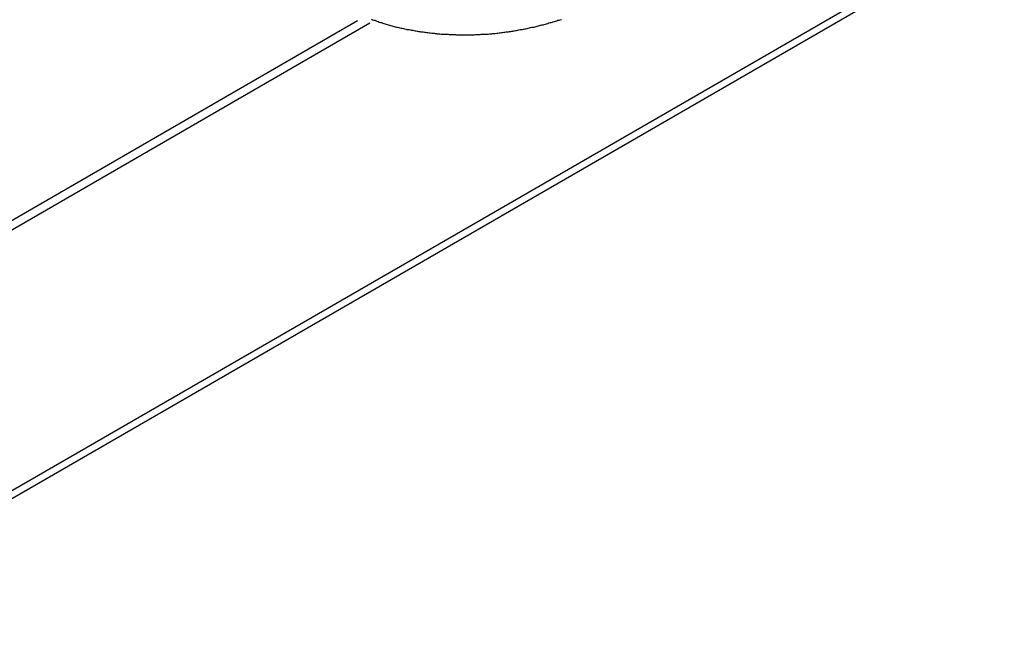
# Model space of a CAD drawing. Header units: millimetres. Extents: x 7187 to 8806, y -3756 to -2918.
# Tile 70 of 250: x 7677 to 7710, y -3752 to -3731. Entities that reach past the tile are written whole.
import ezdxf

# ---------------------------------------------------------------- set-up
doc = ezdxf.new("R2010")
doc.units = ezdxf.units.MM
doc.header["$LTSCALE"] = 3

msp = doc.modelspace()

# ---------------------------------------------------------------- linework, layer by layer
at = {"linetype": 'Continuous', "lineweight": 30}
for p, q in [((7668.798, -3751.482), (7931.842, -3599.63)), ((7668.632, -3751.848), (7931.676, -3599.996)), ((7671.061, -3740.909), (7688.197, -3731.016)), ((7671.343, -3741.072), (7688.624, -3731.097))]:
    msp.add_line(p, q, dxfattribs=at)
msp.add_polyline3d([(7688.673, -3730.966, 0), (7688.713, -3730.986, 0), (7688.753, -3730.996, 0), (7688.793, -3731.006, 0), (7688.833, -3731.026, 0), (7688.863, -3731.036, 0), (7688.903, -3731.046, 0), (7688.943, -3731.066, 0), (7688.983, -3731.076, 0), (7689.023, -3731.086, 0), (7689.063, -3731.106, 0), (7689.103, -3731.116, 0), (7689.143, -3731.126, 0), (7689.173, -3731.136, 0), (7689.213, -3731.146, 0), (7689.253, -3731.156, 0), (7689.293, -3731.176, 0), (7689.333, -3731.186, 0), (7689.373, -3731.196, 0), (7689.413, -3731.206, 0), (7689.453, -3731.216, 0), (7689.493, -3731.226, 0), (7689.533, -3731.236, 0), (7689.573, -3731.246, 0), (7689.613, -3731.256, 0), (7689.653, -3731.266, 0), (7689.693, -3731.276, 0), (7689.733, -3731.276, 0), (7689.773, -3731.286, 0), (7689.813, -3731.296, 0), (7689.853, -3731.306, 0), (7689.893, -3731.316, 0), (7689.933, -3731.316, 0), (7689.973, -3731.326, 0), (7690.013, -3731.336, 0), (7690.053, -3731.346, 0), (7690.093, -3731.346, 0), (7690.133, -3731.356, 0), (7690.173, -3731.366, 0), (7690.213, -3731.366, 0), (7690.253, -3731.376, 0), (7690.293, -3731.386, 0), (7690.333, -3731.386, 0), (7690.373, -3731.396, 0), (7690.413, -3731.406, 0), (7690.453, -3731.406, 0), (7690.493, -3731.416, 0), (7690.533, -3731.416, 0), (7690.573, -3731.426, 0), (7690.613, -3731.426, 0), (7690.653, -3731.436, 0), (7690.693, -3731.436, 0), (7690.743, -3731.446, 0), (7690.783, -3731.446, 0), (7690.823, -3731.446, 0), (7690.863, -3731.456, 0), (7690.903, -3731.456, 0), (7690.943, -3731.466, 0), (7690.983, -3731.466, 0), (7691.023, -3731.466, 0), (7691.063, -3731.476, 0), (7691.103, -3731.476, 0), (7691.143, -3731.476, 0), (7691.183, -3731.486, 0), (7691.223, -3731.486, 0), (7691.263, -3731.486, 0), (7691.303, -3731.486, 0), (7691.343, -3731.496, 0), (7691.383, -3731.496, 0), (7691.433, -3731.496, 0), (7691.473, -3731.496, 0), (7691.513, -3731.496, 0), (7691.553, -3731.496, 0), (7691.593, -3731.506, 0), (7691.633, -3731.506, 0), (7691.673, -3731.506, 0), (7691.713, -3731.506, 0), (7691.753, -3731.506, 0), (7691.793, -3731.506, 0), (7691.833, -3731.506, 0), (7691.873, -3731.506, 0), (7691.913, -3731.506, 0), (7691.953, -3731.506, 0), (7691.993, -3731.506, 0), (7692.033, -3731.506, 0), (7692.073, -3731.506, 0), (7692.123, -3731.506, 0), (7692.163, -3731.506, 0), (7692.203, -3731.506, 0), (7692.243, -3731.496, 0), (7692.283, -3731.496, 0), (7692.323, -3731.496, 0), (7692.363, -3731.496, 0), (7692.403, -3731.496, 0), (7692.443, -3731.486, 0), (7692.483, -3731.486, 0), (7692.523, -3731.486, 0), (7692.563, -3731.486, 0), (7692.603, -3731.476, 0), (7692.643, -3731.476, 0), (7692.683, -3731.476, 0), (7692.723, -3731.466, 0), (7692.763, -3731.466, 0), (7692.803, -3731.466, 0), (7692.843, -3731.456, 0), (7692.883, -3731.456, 0), (7692.923, -3731.456, 0), (7692.973, -3731.446, 0), (7693.013, -3731.446, 0), (7693.053, -3731.436, 0), (7693.093, -3731.436, 0), (7693.133, -3731.426, 0), (7693.173, -3731.426, 0), (7693.213, -3731.416, 0), (7693.253, -3731.416, 0), (7693.293, -3731.406, 0), (7693.333, -3731.406, 0), (7693.373, -3731.396, 0), (7693.413, -3731.386, 0), (7693.453, -3731.386, 0), (7693.493, -3731.376, 0), (7693.533, -3731.376, 0), (7693.573, -3731.366, 0), (7693.613, -3731.356, 0), (7693.653, -3731.356, 0), (7693.693, -3731.346, 0), (7693.733, -3731.336, 0), (7693.773, -3731.326, 0), (7693.813, -3731.326, 0), (7693.853, -3731.316, 0), (7693.893, -3731.306, 0), (7693.933, -3731.296, 0), (7693.973, -3731.296, 0), (7694.013, -3731.286, 0), (7694.053, -3731.276, 0), (7694.093, -3731.266, 0), (7694.133, -3731.256, 0), (7694.173, -3731.246, 0), (7694.213, -3731.236, 0), (7694.253, -3731.236, 0), (7694.293, -3731.226, 0), (7694.323, -3731.216, 0), (7694.363, -3731.206, 0), (7694.403, -3731.196, 0), (7694.443, -3731.186, 0), (7694.483, -3731.176, 0), (7694.523, -3731.166, 0), (7694.563, -3731.156, 0), (7694.603, -3731.146, 0), (7694.643, -3731.136, 0), (7694.683, -3731.126, 0), (7694.723, -3731.116, 0), (7694.763, -3731.096, 0), (7694.803, -3731.086, 0), (7694.843, -3731.076, 0), (7694.883, -3731.066, 0), (7694.913, -3731.056, 0), (7694.953, -3731.046, 0), (7694.993, -3731.036, 0), (7695.033, -3731.026, 0), (7695.073, -3731.006, 0), (7695.113, -3730.996, 0), (7695.153, -3730.986, 0), (7695.193, -3730.976, 0)], dxfattribs=at)

doc.saveas('drawing.dxf')
